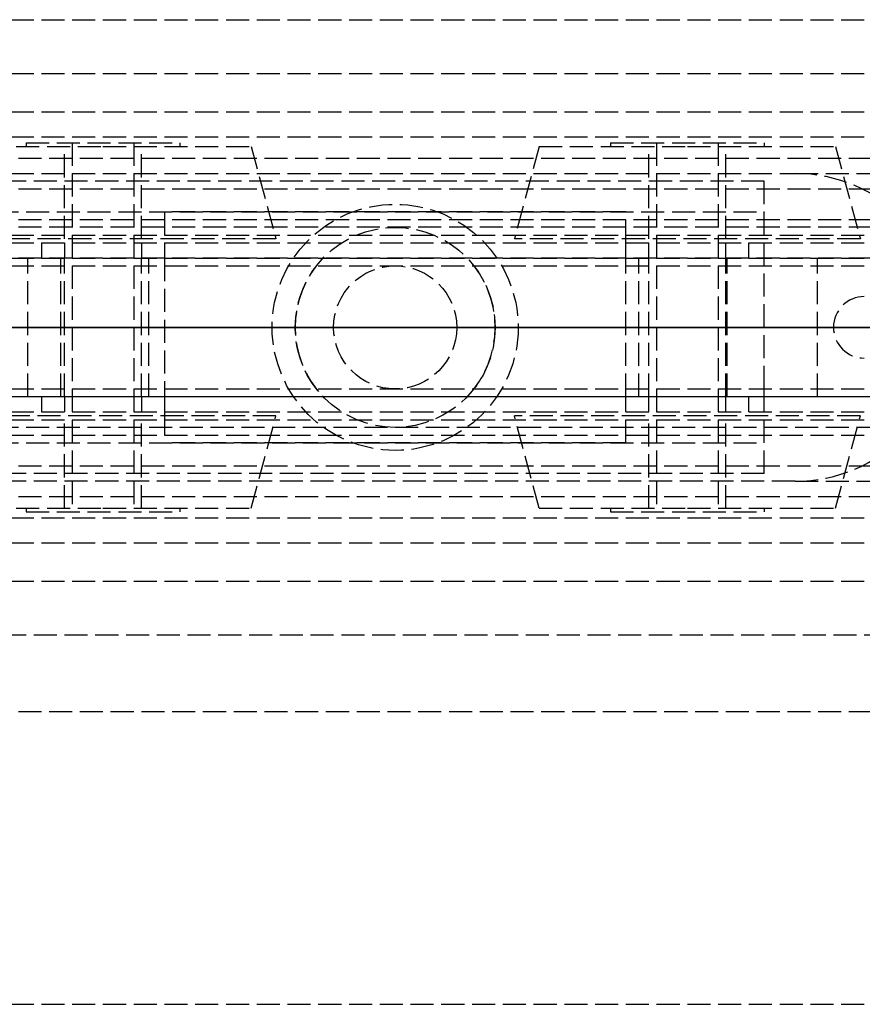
# Model space of a CAD drawing. Header units: millimetres. Extents: x -2050 to 2050, y -94 to 94.
# Tile 10 of 14: x 55 to 109, y -44 to 20. Entities that reach past the tile are written whole.
import ezdxf

# ---------------------------------------------------------------- set-up
doc = ezdxf.new("R2010")
doc.units = ezdxf.units.MM
doc.header["$LTSCALE"] = 10
doc.linetypes.add('ALLCAD_Strich', pattern=[0.2, 0.15, -0.05])
doc.layers.add('BESCH_KONT_sich_schn_ansi_2d', color=40, linetype='Continuous')
doc.layers.add('BESCH_KONT_sich_schn_grun_2d', color=10, linetype='Continuous')

msp = doc.modelspace()

# ---------------------------------------------------------------- linework, layer by layer
at = {"layer": 'BESCH_KONT_sich_schn_ansi_2d', "linetype": 'ALLCAD_Strich'}
for p, q in [((-2050, 0, 2368), (2050, 0, 2368)), ((2050, 0, 2418), (-2050, 0, 2418)), ((-2050, 0, 2337), (2050, 0, 2337)), ((2050, 0, 2338.5), (-2050, 0, 2338.5)), ((-2050, 0, 2365.5), (2050, 0, 2365.5)), ((-2050, 0, 2339.5), (2050, 0, 2339.5)), ((-2050, 0, 2335), (2050, 0, 2335)), ((-2050, 0, 2363.5), (2050, 0, 2363.5)), ((-2050, 0, 2363), (2050, 0, 2363)), ((995, 0, 2314), (-995, 0, 2314)), ((-19, 0, 2322.5), (2039.717, 0, 2322.5)), ((-19, 0, 2320.5), (2039.717, 0, 2320.5)), ((0, 0, 7), (995, 0, 7)), ((105, 0, 2284), (0, 0, 2284)), ((0.003, 0, 6.992), (995, 0, 6.992)), ((0.003, 0, 5.992), (995, 0, 5.992)), ((0.003, 0, 22.992), (1055.003, 0, 22.992)), ((0.003, 0, 23.992), (1055.003, 0, 23.992)), ((0.5, 0, 24), (1055, 0, 24)), ((103, 0, 2313.5), (4, 0, 2313.5)), ((103, 0, 2290.5), (4, 0, 2290.5)), ((9, 0, 2295.5), (103, 0, 2295.5)), ((9, 0, 2311.5), (103, 0, 2311.5)), ((46.299, 0, 2353.5), (72.386, 0, 2353.5)), ((57.257, 0, 2337.308), (55.12, 0, 2338.804)), ((74.31, 0, 2335.5), (62.992, 0, 2335.5)), ((94, 0, 2303.5), (64, 0, 2303.5)), ((94, 0, 2311.5), (64, 0, 2311.5)), ((64, 0, 2311.5), (64, 0, 2303.5)), ((71, 0, 2345.5), (87, 0, 2345.5)), ((71, 0, 2353.5), (71, 0, 2345.5)), ((85.614, 0, 2353.5), (72.386, 0, 2353.5)), ((72.5, 0, 2345.5), (72.5, 0, 2353.5)), ((72.5, 0, 2345.5), (72.5, 0, 2335.5)), ((72.5, 0, 2353.5), (72.5, 0, 2345.5)), ((74.31, 0, 2353.5), (74.31, 0, 2345.5)), ((74.31, 0, 2335.5), (83.69, 0, 2335.5)), ((75, 0, 2340.5), (83, 0, 2340.5)), ((75, 0, 2340.5), (75, 0, 2311.5)), ((75, 0, 2345.5), (75, 0, 2335.5)), ((75, 0, 2345.5), (75, 0, 2335.5)), ((83, 0, 2340.5), (83, 0, 2311.5)), ((83, 0, 2345.5), (83, 0, 2335.5)), ((83, 0, 2345.5), (83, 0, 2335.5)), ((94.85, 0, 2335.5), (83.69, 0, 2335.5)), ((83.69, 0, 2345.5), (83.69, 0, 2353.5)), ((85.5, 0, 2345.5), (85.5, 0, 2353.5)), ((85.5, 0, 2345.5), (85.5, 0, 2335.5)), ((85.5, 0, 2353.5), (85.5, 0, 2345.5)), ((85.614, 0, 2353.5), (119, 0, 2353.5)), ((87, 0, 2353.5), (87, 0, 2345.5)), ((94, 0, 2303.5), (94, 0, 2311.5)), ((106.45, 0, 2341.415), (100.586, 0, 2337.308)), ((102.979, 0, 2311.494), (102.979, 0, 2311.496)), ((102.981, 0, 2311.496), (102.981, 0, 2311.494)), ((102.982, 0, 2311.492), (102.982, 0, 2311.492)), ((102.982, 0, 2311.497), (102.982, 0, 2311.497)), ((102.982, 0, 2311.491), (102.982, 0, 2311.491)), ((102.982, 0, 2311.499), (102.982, 0, 2311.499)), ((102.983, 0, 2311.496), (102.983, 0, 2311.494)), ((102.985, 0, 2311.494), (102.985, 0, 2311.496)), ((102.986, 0, 2311.499), (102.986, 0, 2311.491)), ((102.986, 0, 2311.491), (102.988, 0, 2311.491)), ((102.99, 0, 2311.499), (102.986, 0, 2311.499)), ((102.988, 0, 2311.497), (102.989, 0, 2311.497)), ((102.989, 0, 2311.495), (102.988, 0, 2311.495)), ((102.988, 0, 2311.495), (102.988, 0, 2311.497)), ((102.988, 0, 2311.491), (102.988, 0, 2311.494)), ((102.988, 0, 2311.494), (102.99, 0, 2311.494)), ((102.99, 0, 2311.496), (102.99, 0, 2311.496)), ((102.992, 0, 2311.496), (102.992, 0, 2311.497)), ((102.993, 0, 2311.494), (102.993, 0, 2311.496)), ((102.995, 0, 2311.496), (102.995, 0, 2311.494)), ((102.996, 0, 2311.492), (102.996, 0, 2311.492)), ((102.996, 0, 2311.497), (102.996, 0, 2311.497)), ((102.996, 0, 2311.491), (102.996, 0, 2311.491)), ((102.996, 0, 2311.499), (102.996, 0, 2311.499)), ((102.997, 0, 2311.496), (102.997, 0, 2311.494)), ((102.999, 0, 2311.494), (102.999, 0, 2311.496)), ((103, 0, 2290.5), (103, 0, 2313.5)), ((105, 0, 2284), (115, 0, 2284)), ((105, 0, 2284), (105, 0, 2314)), ((107.5, 0, 2353.5), (107.5, 0, 2342.003))]:
    msp.add_line(p, q, dxfattribs=at)
at = {"layer": 'BESCH_KONT_sich_schn_ansi_2d', "linetype": 'ALLCAD_Strich', "extrusion": (0, 1, 0)}
for centre, radius in [((-60, 2348.5), 11.247), ((-60, 2348.5), 4), ((-60, 2348.5), 2), ((-98, 2348.5), 11.247), ((-98, 2348.5), 2)]:
    msp.add_circle(centre, radius, dxfattribs=at)
at = {"layer": 'BESCH_KONT_sich_schn_ansi_2d', "linetype": 'ALLCAD_Strich', "extrusion": (0, -1, 0)}
for centre, radius in [((60, 2348.5), 9.639), ((60, 2348.5), 5), ((60, 2348.5), 2.5), ((98, 2348.5), 9.639), ((98, 2348.5), 5), ((98, 2348.5), 4), ((98, 2348.5), 2.5)]:
    msp.add_circle(centre, radius, dxfattribs=at)
at = {"layer": 'BESCH_KONT_sich_schn_ansi_2d', "linetype": 'ALLCAD_Strich', "extrusion": (0, 1, 0)}
for centre, radius, start, end in [((-59.996, 2345.767), 8.5, 305, 309.53891), ((-62.992, 2345.5), 10, 270, 305), ((-94.85, 2345.5), 10, 235, 270), ((-102.982, 2311.496), 0.00271, 0, 90), ((-102.982, 2311.494), 0.00271, 270, 360), ((-102.982, 2311.496), 0.00116, 90, 180), ((-102.982, 2311.494), 0.00116, 180, 270), ((-102.989, 2311.496), 0.00093, 90, 180), ((-102.989, 2311.496), 0.00093, 180, 270), ((-102.996, 2311.496), 0.00271, 0, 90), ((-102.996, 2311.494), 0.00271, 270, 360), ((-102.996, 2311.496), 0.00116, 90, 180), ((-102.996, 2311.494), 0.00116, 180, 270)]:
    msp.add_arc(centre, radius, start, end, dxfattribs=at)
at = {"layer": 'BESCH_KONT_sich_schn_ansi_2d', "linetype": 'ALLCAD_Strich', "extrusion": (0, -1, 0)}
for centre, radius, start, end in [((102.982, 2311.494), 0.00116, 180, 270), ((102.982, 2311.496), 0.00116, 90, 180), ((102.982, 2311.494), 0.00271, 270, 360), ((102.982, 2311.496), 0.00271, 0, 90), ((102.99, 2311.496), 0.00217, 270, 360), ((102.99, 2311.497), 0.00217, 0, 90), ((102.996, 2311.494), 0.00116, 180, 270), ((102.996, 2311.496), 0.00116, 90, 180), ((102.996, 2311.494), 0.00271, 270, 360), ((102.996, 2311.496), 0.00271, 0, 90), ((109.892, 2336.5), 6, 90, 125)]:
    msp.add_arc(centre, radius, start, end, dxfattribs=at)
at = {"layer": 'BESCH_KONT_sich_schn_grun_2d', "linetype": 'ALLCAD_Strich'}
for p, q in [((0, 20), (1055, 20)), ((-2050, 16.5), (2050, 16.5)), ((-2050, 14), (2050, 14)), ((-2050, 12.375), (2050, 12.375)), ((50.361, 11.75), (60, 11.75)), ((55, 12), (65, 12)), ((55, 12), (55, 11.75)), ((57.5, 5.75), (57.5, 11.75)), ((58, 12), (58, -12)), ((60, 11.75), (69.639, 11.75)), ((62, 12), (62, -12)), ((62.5, 5.75), (62.5, 11.75)), ((65, 12), (65, 11.75)), ((69.639, 11.75), (71.247, 5.75)), ((88.361, 11.75), (86.753, 5.75)), ((88.361, 11.75), (98, 11.75)), ((93, 12), (103, 12)), ((93, 12), (93, 11.75)), ((95.5, 5.75), (95.5, 11.75)), ((96, 12), (96, -12)), ((98, 11.75), (107.639, 11.75)), ((100, 12), (100, -12)), ((100.5, 5.75), (100.5, 11.75)), ((103, 12), (103, 11.75)), ((107.639, 11.75), (109.247, 5.75)), ((0.5, 11), (1055.003, 11)), ((0, 10), (105, 10)), ((105, 10), (950, 10)), ((103, 9.5), (4, 9.5)), ((10.5, 9), (1055.003, 9)), ((103, 4), (103, 9.5)), ((9, 7.5), (103, 7.5)), ((94, 7.5), (64, 7.5)), ((64, 7.5), (64, 5.5)), ((94, 5.5), (94, 7.5)), ((102.979, 7.5), (102.979, 7.495)), ((102.982, 7.495), (102.979, 7.495)), ((102.981, 7.5), (102.981, 7.495)), ((102.982, 7.5), (102.982, 7.495)), ((102.982, 7.5), (102.982, 7.495)), ((102.982, 7.5), (102.982, 7.495)), ((102.982, 7.5), (102.982, 7.495)), ((102.982, 7.495), (102.985, 7.495)), ((102.982, 7.495), (102.982, 7.495)), ((102.983, 7.5), (102.983, 7.495)), ((102.985, 7.5), (102.985, 7.495)), ((102.986, 7.5), (102.986, 7.495)), ((102.99, 7.495), (102.986, 7.495)), ((102.988, 7.495), (102.988, 7.5)), ((102.988, 7.5), (102.988, 7.495)), ((102.989, 7.5), (102.989, 7.495)), ((102.99, 7.5), (102.99, 7.495)), ((102.99, 7.5), (102.99, 7.495)), ((102.99, 7.495), (102.992, 7.495)), ((102.992, 7.5), (102.992, 7.495)), ((102.993, 7.5), (102.993, 7.495)), ((102.996, 7.495), (102.993, 7.495)), ((102.995, 7.5), (102.995, 7.495)), ((102.996, 7.5), (102.996, 7.495)), ((102.996, 7.5), (102.996, 7.495)), ((102.996, 7.5), (102.996, 7.495)), ((102.996, 7.5), (102.996, 7.495)), ((102.996, 7.495), (102.999, 7.495)), ((102.996, 7.495), (102.996, 7.495)), ((102.997, 7.5), (102.997, 7.495)), ((102.999, 7.5), (102.999, 7.495)), ((2050, 7), (-2050, 7)), ((2040, 6.507), (-2040, 6.507)), ((-2050, 6), (172, 6)), ((-2050, 5.5), (2050, 5.5)), ((71.247, 5.75), (48.753, 5.75)), ((56, 5.5), (56, 4.5)), ((57.5, 5.5), (57.5, 4.5)), ((62.5, 5.5), (62.5, 4.5)), ((64, 5.5), (64, 4.5)), ((109.247, 5.75), (86.753, 5.75)), ((94, 4.5), (94, 5.5)), ((95.5, 4.5), (95.5, 5.5)), ((100.5, 4.5), (100.5, 5.5)), ((102, 4.5), (102, 5.5)), ((-2050, 4.5), (2050, 4.5)), ((2040, 4.507), (-2040, 4.507)), ((55.12, -4.5), (55.12, 4.5)), ((57.257, -4.5), (57.257, 4.5)), ((57.5, -4.5), (57.5, 4.5)), ((62.5, -4.5), (62.5, 4.5)), ((62.992, -4.5), (62.992, 4.5)), ((64, 4.5), (64, -4.5)), ((94, -4.5), (94, 4.5)), ((94.85, -4.5), (94.85, 4.5)), ((95.5, -4.5), (95.5, 4.5)), ((100.5, -4.5), (100.5, 4.5)), ((100.586, -4.5), (100.586, 4.5)), ((106.45, -4.5), (106.45, 4.5)), ((-2050, 4), (2050, 4)), ((103, -4), (103, 4)), ((-2050, -4), (2050, -4)), ((103, -9.5), (103, -4)), ((-2050, -4.5), (2050, -4.5)), ((-29, -4.493), (2040, -4.493)), ((56, -4.5), (56, -5.5)), ((57.5, -4.5), (57.5, -5.5)), ((62.5, -4.5), (62.5, -5.5)), ((64, -4.5), (64, -5.5)), ((94, -5.5), (94, -4.5)), ((95.5, -5.5), (95.5, -4.5)), ((100.5, -5.5), (100.5, -4.5)), ((102, -5.5), (102, -4.5)), ((-2050, -5.5), (2050, -5.5)), ((71.247, -5.75), (48.753, -5.75)), ((57.5, -11.75), (57.5, -5.75)), ((62.5, -11.75), (62.5, -5.75)), ((64, -5.5), (64, -7.5)), ((69.639, -11.75), (71.247, -5.75)), ((109.247, -5.75), (86.753, -5.75)), ((88.361, -11.75), (86.753, -5.75)), ((94, -7.5), (94, -5.5)), ((95.5, -11.75), (95.5, -5.75)), ((100.5, -11.75), (100.5, -5.75)), ((107.639, -11.75), (109.247, -5.75)), ((-2050, -6), (172, -6)), ((-2050, -7), (2050, -7)), ((-29, -6.493), (2040, -6.493)), ((9, -7.5), (103, -7.5)), ((94, -7.5), (64, -7.5)), ((103, -9.5), (4, -9.5)), ((10.5, -9), (1055.003, -9)), ((105, -10), (0, -10)), ((105, -10), (950, -10)), ((0.5, -11), (1055.003, -11)), ((50.361, -11.75), (60, -11.75)), ((55, -11.75), (55, -12)), ((55, -12), (65, -12)), ((60, -11.75), (69.639, -11.75)), ((65, -11.75), (65, -12)), ((88.361, -11.75), (98, -11.75)), ((93, -11.75), (93, -12)), ((93, -12), (103, -12)), ((98, -11.75), (107.639, -11.75)), ((103, -11.75), (103, -12)), ((-2050, -12.375), (2050, -12.375)), ((-2050, -14), (2050, -14)), ((-2050, -16.5), (2050, -16.5)), ((1055, -20), (0, -20)), ((2050, -25), (-2050, -25)), ((-2050, -44), (2050, -44))]:
    msp.add_line(p, q, dxfattribs=at)
for radius in [8, 6.5, 4, 4]:
    msp.add_circle((79, 0), radius, dxfattribs=at)
for centre, radius, start, end in [((105, 0), 10, 270, 90), ((79, 0), 6.5, 136.18694, 223.81306), ((79, 0), 6.5, 316.18694, 43.81306), ((109.5, 0), 2, 90, 270)]:
    msp.add_arc(centre, radius, start, end, dxfattribs=at)

doc.saveas('drawing.dxf')
